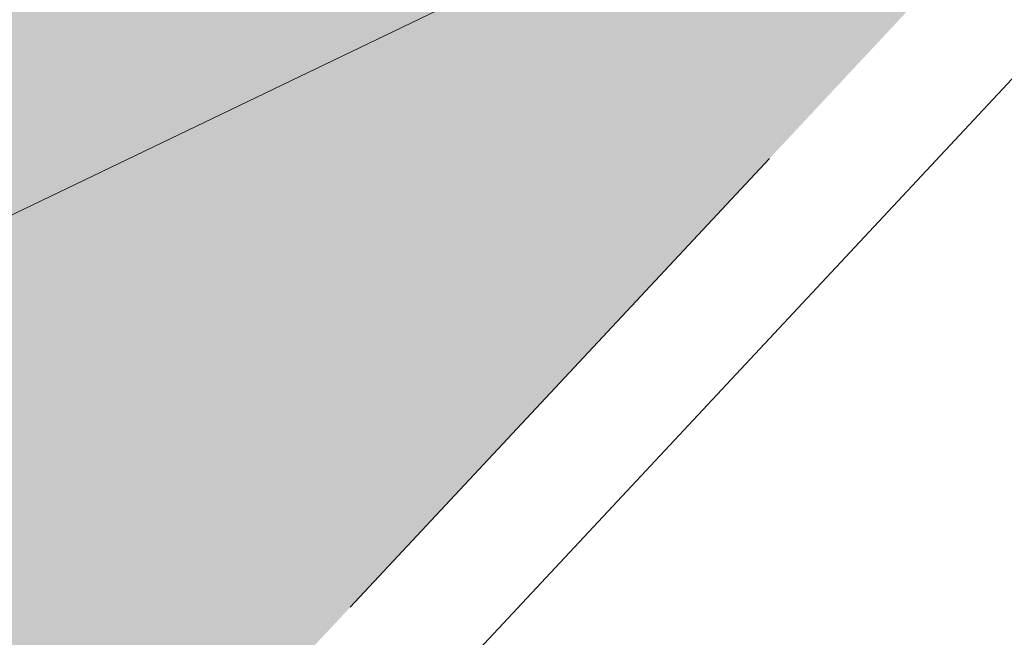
# Model space of a CAD drawing. Header units: metres. Extents: x 163628 to 167676, y 402708 to 405373.
# Tile 219 of 256: x 165483.119 to 165483.76, y 403899.671 to 403900.074. Entities that reach past the tile are written whole.
import ezdxf

# ---------------------------------------------------------------- set-up
doc = ezdxf.new("R2010")
doc.units = ezdxf.units.M
doc.linetypes.add('X-CA190022.004-UO-DWM_Snelfietsroute$0$VH-OPSLUITBAND_80X200', pattern=[14, 8, -2, 2, -2])
doc.layers.add('X-CA190022.004-UO-ARC_Arcering$0$N-WE-VH-VERHARDING_TEGEL-A-200 60MM TEGEL', color=252, linetype='Continuous', lineweight=18, transparency=0.5)
for name, color, linetype, lineweight in [('X-CA190022.004-UO-DWM_Snelfietsroute$0$N-WE-VH-KANTOPSLUITING_ACHTERKANTBAND-G', 7, 'Continuous', 18), ('X-CA190022.004-UO-DWM_Snelfietsroute$0$N-WE-VH-KANTOPSLUITING_OPSLUITBAND_80X200-G', 7, 'X-CA190022.004-UO-DWM_Snelfietsroute$0$VH-OPSLUITBAND_80X200', 18), ('X-CA190022.004-UO-KAD_Percelen$0$B-WE-KG-GRENS_PERCEEL-GV', 150, 'Continuous', 9)]:
    doc.layers.add(name, color=color, linetype=linetype, lineweight=lineweight)

msp = doc.modelspace()

# ---------------------------------------------------------------- hatches: boundary and pattern name
at = {"layer": 'X-CA190022.004-UO-ARC_Arcering$0$N-WE-VH-VERHARDING_TEGEL-A-200 60MM TEGEL', "ltscale": 0.5}
h = msp.add_hatch(color=256, dxfattribs=at)
h.dxf.hatch_style = 1
edge = h.paths.add_edge_path()
edge.add_arc((165515.64288, 403930.99042), 2, 48.56271, 136.57631, ccw=False)
edge.add_line((165516.96648, 403932.48978), (165524.01566, 403926.20457))
edge.add_line((165524.01566, 403926.20457), (165525.29967, 403927.67111))
edge.add_arc((165502.24428, 403901.53739), 34.85, 48.580986, 54.31414)
edge.add_line((165522.57371, 403929.84352), (165521.3285, 403930.73782))
edge.add_arc((165541.83293, 403959.28762), 35.15, 231.496912, 234.31414, ccw=False)
edge.add_arc((165541.83293, 403959.28762), 35.15, 228.679684, 231.496912, ccw=False)
edge.add_line((165518.62451, 403932.88891), (165517.86919, 403933.55343))
edge.add_line((165517.86919, 403933.55343), (165517.83611, 403933.51594))
edge.add_line((165517.83611, 403933.51594), (165517.09455, 403934.17191))
edge.add_arc((165515.24218, 403932.07221), 2.8, 48.58099, 138.74262)
edge.add_line((165513.13727, 403933.91865), (165512.80922, 403933.54469))
edge.add_line((165512.80922, 403933.54469), (165487.03761, 403906.29441))
edge.add_line((165487.03761, 403906.29441), (165486.55974, 403905.78264))
edge.add_line((165486.55974, 403905.78264), (165479.73495, 403898.47359))
edge.add_line((165479.73495, 403898.47359), (165478.38819, 403897.03127))
edge.add_line((165478.38819, 403897.03127), (165478.33022, 403896.96906))
edge.add_line((165478.33022, 403896.96906), (165479.64937, 403895.7444))
edge.add_line((165479.64937, 403895.7444), (165479.7045, 403895.80354))
edge.add_line((165479.7045, 403895.80354), (165481.05058, 403897.24513))
edge.add_line((165481.05058, 403897.24513), (165487.87537, 403904.55418))
edge.add_line((165487.87537, 403904.55418), (165488.3491, 403905.06152))
edge.add_line((165488.3491, 403905.06152), (165514.1903, 403932.3652))

# ---------------------------------------------------------------- linework, layer by layer
at = {"layer": 'X-CA190022.004-UO-DWM_Snelfietsroute$0$N-WE-VH-KANTOPSLUITING_ACHTERKANTBAND-G', "ltscale": 0.2, "flags": 128}
msp.add_lwpolyline([(165473.66701, 403887.29108), (165473.89001, 403887.70653), (165474.33842, 403888.50639), (165474.79677, 403889.28015), (165475.27329, 403890.04259), (165475.76769, 403890.79326), (165476.27968, 403891.53172), (165476.80895, 403892.25758), (165477.3552, 403892.97043), (165477.9181, 403893.66987), (165478.49734, 403894.35551), (165479.09422, 403895.02884), (165479.70794, 403895.68991), (165479.76302, 403895.74899), (165488.40739, 403905.00672), (165514.2484, 403932.31021, -0.404095), (165516.91353, 403932.42981), (165523.96299, 403926.14435)], format="xyb", dxfattribs=at)
at = {"layer": 'X-CA190022.004-UO-DWM_Snelfietsroute$0$N-WE-VH-KANTOPSLUITING_OPSLUITBAND_80X200-G', "ltscale": 0.2, "flags": 128}
msp.add_lwpolyline([(165470.47067, 403879.33443), (165470.48128, 403879.37256), (165470.7309, 403880.26462), (165470.99512, 403881.12899), (165471.27976, 403881.98658), (165471.58466, 403882.83691), (165471.90963, 403883.6795), (165472.25446, 403884.51387), (165472.61896, 403885.33956), (165473.00291, 403886.15611), (165473.41467, 403886.98026), (165473.5963, 403887.32849), (165473.81987, 403887.74502), (165474.26911, 403888.54634), (165474.72842, 403889.32174), (165475.20596, 403890.0858), (165475.70141, 403890.83805), (165476.21448, 403891.57809), (165476.74487, 403892.30549), (165477.29228, 403893.01985), (165477.85638, 403893.72077), (165478.43684, 403894.40786), (165479.03497, 403895.0826), (165479.64937, 403895.7444), (165479.7045, 403895.80354), (165488.3491, 403905.06152), (165514.1903, 403932.3652, -0.404095), (165516.96648, 403932.48978), (165524.01566, 403926.20457)], format="xyb", dxfattribs=at)
at = {"layer": 'X-CA190022.004-UO-KAD_Percelen$0$B-WE-KG-GRENS_PERCEEL-GV', "flags": 128}
msp.add_lwpolyline([(165206.02, 403764.38), (165414.648, 403867.011), (165488.008, 403902.301), (165500.095, 403908.046), (165516.162, 403915.666), (165529.8, 403922.245), (165525.447, 403925.461), (165439.548, 403884.215), (165377.01, 403853.973), (165312.395, 403823.042), (165261.19, 403798.093), (165219.371, 403778.022), (165203.794, 403770.499)], close=True, dxfattribs=at)
msp.add_lwpolyline([(165497.667, 403757.082), (165501.252, 403778.269), (165482.14, 403813.619), (165476.531, 403838.4), (165471.394, 403861.093), (165490.886, 403870.6), (165502.278, 403876.156), (165512.515, 403881.147), (165488.008, 403902.301), (165414.648, 403867.011), (165432.29, 403842.158), (165433.171, 403842.55), (165456.543, 403853.918), (165459.871, 403852.29), (165465.213, 403828.507), (165469.095, 403811.313), (165472.909, 403794.011), (165474.352, 403787.415), (165476.721, 403776.593), (165481.531, 403755.119)], dxfattribs=at)

doc.saveas('drawing.dxf')
